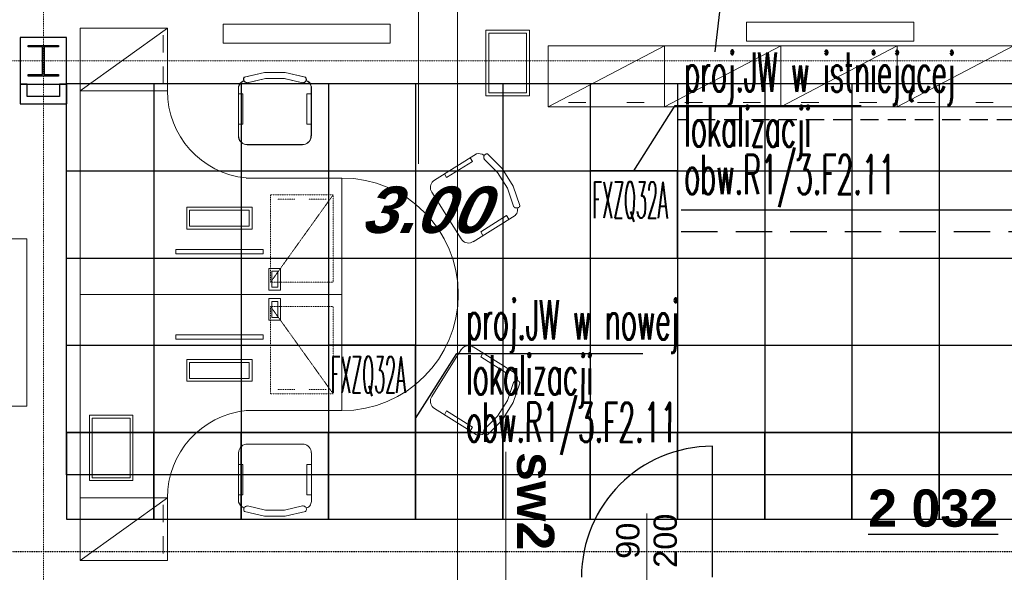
# Model space of a CAD drawing. Header units: millimetres. Extents: x -8838 to 31257, y -6224 to 3754.
# Tile 16 of 185: x -3289 to -2612, y -4415 to -4035. Entities that reach past the tile are written whole.
import ezdxf
from ezdxf.enums import TextEntityAlignment as Align

# ---------------------------------------------------------------- set-up
doc = ezdxf.new("R2010")
doc.units = ezdxf.units.MM
doc.header["$LTSCALE"] = 10
doc.header["$MEASUREMENT"] = 0
for name, pattern in [('DASHED', [0.75, 0.5, -0.25]), ('HIDDEN', [0.375, 0.25, -0.125]), ('rzut 2 pietra$0$ArchiTECH.PC 1. Line Type', [0.004, 0.003, -0.001]), ('rzut 2 pietra$0$ArchiTECH.PC 2. Line Type', [0.0025, 0.0015, -0.001]), ('rzut 2 pietra$0$ArchiTECH.PC 5. Line Type', [0.0053, 0.003, -0.001, 0.0003, -0.001]), ('rzut 2 pietra$0$ArchiTECH.PC Solid Line Type', [0]), ('SUFIT_2 PIETRO$0$ArchiTECH.PC 1. Line Type', [0.004, 0.003, -0.001]), ('SUFIT_2 PIETRO$0$ArchiTECH.PC Solid Line Type', [0])]:
    doc.linetypes.add(name, pattern=pattern)
doc.layers.get('0').update_dxf_attribs({"linetype": 'CONTINUOUS', "lineweight": 9})
for name, color, linetype, lineweight in [('_Etap_3_opis', 7, 'CONTINUOUS', 30), ('_Etap_5_klimatyzator_w nowej_lokalizacji', 7, 'CONTINUOUS', 30), ('_Etap_5_klimatyzator_w starej_lokalizacji', 3, 'CONTINUOUS', 30), ('_Etap_5_opis', 7, 'CONTINUOUS', 30), ('IS_ARCH', 254, 'CONTINUOUS', 18), ('IS_FREON_GAZ', 22, 'DASHED', 30), ('IS_HC_FREON_CIECZ', 22, 'CONTINUOUS', 30)]:
    doc.layers.add(name, color=color, linetype=linetype, lineweight=lineweight)
for name, color, linetype in [('IS_WK_KAN_SKROPLINY', 103, 'HIDDEN'), ('RP5_PODKLAD', 254, 'CONTINUOUS'), ('SUFIT_2 PIETRO$0$ELEM KONSTRUKCJI - inwent', 254, 'CONTINUOUS'), ('SUFIT_2 PIETRO$0$INWENTARYZACJA', 254, 'CONTINUOUS'), ('SUFIT_2 PIETRO$0$Kalka 1', 254, 'CONTINUOUS'), ('SUFIT_2 PIETRO$0$nr pom PB', 254, 'CONTINUOUS'), ('SUFIT_2 PIETRO$0$sciany projektowane', 254, 'CONTINUOUS'), ('SUFIT_2 PIETRO$0$SUFIT NOWY 39', 254, 'CONTINUOUS'), ('SUFIT_2 PIETRO$0$TYP SUFITÓW_NOWYCH', 254, 'CONTINUOUS')]:
    doc.layers.add(name, color=color, linetype=linetype)
doc.layers.get('0').freeze()
doc.styles.add('romans1', font='simplex.shx', dxfattribs={"width": 0.8})
doc.styles.add('rzut 2 pietra$0$ArchiTECHStyle1', font='arial.ttf', dxfattribs={"height": 0.16})
doc.styles.add('rzut 2 pietra$0$ArchiTECHStyle2', font='arialbd.ttf', dxfattribs={"height": 0.192})
doc.styles.add('SUFIT_2 PIETRO$0$ArchiTECHStyle1', font='arialbi.ttf', dxfattribs={"oblique": 15, "height": 0.32})
doc.styles.add('SUFIT_2 PIETRO$0$ArchiTECHStyle3', font='arialbd.ttf', dxfattribs={"height": 0.384})

# ---------------------------------------------------------------- blocks, each defined once
blk = doc.blocks.new('jw_FXZQ32A')
blk.add_lwpolyline([(0, 0), (60, 0), (60, 60), (0, 60)], close=True)
at = {"color": 7, "style": 'romans1', "width": 0.35}
blk.add_text('FXZQ32A', height=25, rotation=359.91893, dxfattribs=at).set_placement((1.49, 27.37))

msp = doc.modelspace()

# ---------------------------------------------------------------- linework, layer by layer
at = {"layer": '_Etap_3_opis'}
msp.add_line((-2724.6, -3313.8), (-2811.08, -4056.69), dxfattribs=at)
at = {"layer": '_Etap_5_opis'}
for p, q in [((-2866.71, -4138.51), (-2838.27, -4093.7)), ((-2838.27, -4093.7), (-2710.39, -4093.7)), ((-3016.71, -4308.87), (-2988.27, -4264.06)), ((-2988.27, -4264.06), (-2860.39, -4264.06))]:
    msp.add_line(p, q, dxfattribs=at)
at = {"layer": 'IS_ARCH', "linetype": 'rzut 2 pietra$0$ArchiTECH.PC 5. Line Type'}
for p, q in [((-3272.53, -3086.52), (-3272.84, -6170.68)), ((-3575.49, -4062.89), (8802.36, -4064.08))]:
    msp.add_line(p, q, dxfattribs=at)
at = {"layer": 'IS_ARCH', "linetype": 'rzut 2 pietra$0$ArchiTECH.PC Solid Line Type'}
for p, q in [((-3014.62, -3908.02), (-3014.62, -4133.62)), ((-2987.91, -3908.02), (-2987.91, -4543.84)), ((-3247.35, -4083.46), (-3247.35, -4040.46)), ((-3247.35, -4040.46), (-3187.35, -4040.46)), ((-3247.35, -4083.46), (-3187.35, -4040.46)), ((-3187.35, -4040.46), (-3187.35, -4083.46)), ((-3149.15, -4037.7), (-3149.15, -4050.7)), ((-3034.15, -4037.7), (-3149.15, -4037.7)), ((-3149.15, -4037.7), (-3149.15, -4050.7)), ((-3034.15, -4037.7), (-3149.15, -4037.7)), ((-3034.15, -4050.7), (-3034.15, -4037.7)), ((-3034.15, -4050.7), (-3034.15, -4037.7)), ((-2789.13, -4036.32), (-2789.13, -4049.32)), ((-2674.13, -4036.32), (-2789.13, -4036.32)), ((-2789.13, -4036.32), (-2789.13, -4049.32)), ((-2674.13, -4036.32), (-2789.13, -4036.32)), ((-2674.13, -4049.32), (-2674.13, -4036.32)), ((-2674.13, -4049.32), (-2674.13, -4036.32)), ((-3256.71, -4046.85), (-3288.71, -4046.85)), ((-3288.71, -4046.85), (-3288.71, -4078.85)), ((-3256.71, -4046.85), (-3288.71, -4046.85)), ((-3288.71, -4046.85), (-3288.71, -4078.85)), ((-3256.71, -4078.85), (-3256.71, -4046.85)), ((-3256.71, -4046.85), (-3256.71, -4046.85)), ((-3256.71, -4078.85), (-3256.71, -4046.85)), ((-3256.71, -4046.85), (-3256.71, -4046.85)), ((-3190.35, -4057.21), (-3190.35, -4045.21)), ((-2968.39, -4086.92), (-2968.39, -4041.92)), ((-2968.39, -4041.92), (-2938.39, -4041.92)), ((-2940.39, -4043.92), (-2966.39, -4043.92)), ((-2966.39, -4043.92), (-2966.39, -4084.92)), ((-2940.39, -4084.92), (-2940.39, -4043.92)), ((-2938.39, -4041.92), (-2938.39, -4086.92)), ((-3283.21, -4052.35), (-3262.21, -4052.35)), ((-3283.21, -4053.35), (-3283.21, -4052.35)), ((-3283.21, -4052.35), (-3262.21, -4052.35)), ((-3283.21, -4053.35), (-3283.21, -4052.35)), ((-3273.21, -4053.35), (-3283.21, -4053.35)), ((-3273.21, -4053.35), (-3283.21, -4053.35)), ((-3273.21, -4072.35), (-3273.21, -4053.35)), ((-3273.21, -4072.35), (-3273.21, -4053.35)), ((-3262.21, -4053.35), (-3272.21, -4053.35)), ((-3272.21, -4053.35), (-3272.21, -4072.35)), ((-3262.21, -4053.35), (-3272.21, -4053.35)), ((-3272.21, -4053.35), (-3272.21, -4072.35)), ((-3262.21, -4052.35), (-3262.21, -4053.35)), ((-3262.21, -4052.35), (-3262.21, -4053.35)), ((-3149.15, -4050.7), (-3034.15, -4050.7)), ((-3149.15, -4050.7), (-3034.15, -4050.7)), ((-2845.57, -4052.51), (-2925.57, -4052.51)), ((-2925.57, -4052.51), (-2925.57, -4094.51)), ((-2845.57, -4052.51), (-2925.57, -4094.51)), ((-2845.57, -4094.51), (-2845.57, -4052.51)), ((-2845.57, -4052.51), (-2845.57, -4052.51)), ((-2765.57, -4052.51), (-2845.57, -4052.51)), ((-2845.57, -4052.51), (-2845.57, -4094.51)), ((-2765.57, -4052.51), (-2845.57, -4094.51)), ((-2789.13, -4049.32), (-2674.13, -4049.32)), ((-2789.13, -4049.32), (-2674.13, -4049.32)), ((-2765.57, -4094.51), (-2765.57, -4052.51)), ((-2765.57, -4052.51), (-2765.57, -4052.51)), ((-2685.57, -4052.51), (-2765.57, -4052.51)), ((-2765.57, -4052.51), (-2765.57, -4094.51)), ((-2685.57, -4052.51), (-2765.57, -4094.51)), ((-2685.57, -4094.51), (-2685.57, -4052.51)), ((-2685.57, -4052.51), (-2685.57, -4052.51)), ((-2605.57, -4052.51), (-2685.57, -4052.51)), ((-2685.57, -4052.51), (-2685.57, -4094.51)), ((-2605.57, -4052.51), (-2685.57, -4094.51)), ((-3190.35, -4078.71), (-3190.35, -4066.71)), ((-3283.21, -4073.35), (-3283.21, -4072.35)), ((-3283.21, -4072.35), (-3273.21, -4072.35)), ((-3283.21, -4073.35), (-3283.21, -4072.35)), ((-3283.21, -4072.35), (-3273.21, -4072.35)), ((-3262.21, -4073.35), (-3283.21, -4073.35)), ((-3262.21, -4073.35), (-3283.21, -4073.35)), ((-3272.21, -4072.35), (-3262.21, -4072.35)), ((-3272.21, -4072.35), (-3262.21, -4072.35)), ((-3262.21, -4072.35), (-3262.21, -4073.35)), ((-3262.21, -4072.35), (-3262.21, -4073.35)), ((-3135.08, -4075.64), (-3135.05, -4075.23)), ((-3135.05, -4075.23), (-3134.96, -4074.83)), ((-3134.96, -4074.83), (-3134.79, -4074.45)), ((-3134.91, -4075.61), (-3134.88, -4075.2)), ((-3134.86, -4076.02), (-3134.91, -4075.61)), ((-3134.88, -4075.2), (-3134.79, -4074.8)), ((-3134.79, -4074.45), (-3134.56, -4074.11)), ((-3134.79, -4074.8), (-3134.62, -4074.42)), ((-3134.62, -4074.42), (-3134.39, -4074.08)), ((-3134.57, -4074.09), (-3120.69, -4070.97)), ((-3134.4, -4074.06), (-3120.52, -4070.94)), ((-3132.55, -4078), (-3120.02, -4075.05)), ((-3132.39, -4077.98), (-3119.85, -4075.02)), ((-3120.69, -4070.97), (-3106.47, -4070.97)), ((-3120.52, -4070.94), (-3106.3, -4070.94)), ((-3120.02, -4075.05), (-3107.14, -4075.05)), ((-3119.85, -4075.02), (-3106.97, -4075.02)), ((-3107.14, -4075.05), (-3094.6, -4078)), ((-3106.97, -4075.02), (-3094.43, -4077.98)), ((-3106.47, -4070.97), (-3092.58, -4074.09)), ((-3106.3, -4070.94), (-3092.42, -4074.06)), ((-3092.6, -4074.1), (-3092.35, -4074.42)), ((-3092.43, -4074.07), (-3092.18, -4074.39)), ((-3092.35, -4074.42), (-3092.16, -4074.77)), ((-3092.18, -4074.39), (-3091.99, -4074.75)), ((-3092.16, -4074.77), (-3092.04, -4075.16)), ((-3092.04, -4075.16), (-3091.98, -4075.56)), ((-3091.98, -4075.56), (-3092, -4075.96)), ((-3091.99, -4074.75), (-3091.87, -4075.13)), ((-3091.87, -4075.13), (-3091.81, -4075.53)), ((-3091.81, -4075.53), (-3091.83, -4075.93)), ((-3283.71, -4078.85), (-3288.71, -4078.85)), ((-3288.71, -4078.85), (-3288.71, -4092.54)), ((-3288.71, -4078.85), (-3256.71, -4078.85)), ((-3288.71, -4078.85), (-3256.71, -4078.85)), ((-3283.71, -4087.54), (-3283.71, -4078.85)), ((-3256.63, -4078.85), (-3261.63, -4078.85)), ((-3261.63, -4078.85), (-3261.63, -4087.54)), ((-3256.63, -4092.54), (-3256.63, -4078.85)), ((-3138.59, -4080.59), (-3138.04, -4079.36)), ((-3138.58, -4080.57), (-3138.58, -4114.57)), ((-3138.42, -4080.56), (-3137.87, -4079.33)), ((-3138.41, -4080.54), (-3138.41, -4114.54)), ((-3138.04, -4079.36), (-3137.24, -4078.27)), ((-3137.87, -4079.33), (-3137.07, -4078.24)), ((-3137.24, -4078.27), (-3136.23, -4077.39)), ((-3137.07, -4078.24), (-3136.06, -4077.36)), ((-3136.23, -4077.39), (-3135.04, -4076.74)), ((-3136.06, -4077.36), (-3134.87, -4076.71)), ((-3135.03, -4076.04), (-3135.08, -4075.64)), ((-3134.91, -4076.44), (-3135.03, -4076.04)), ((-3134.72, -4076.8), (-3134.91, -4076.44)), ((-3134.74, -4076.41), (-3134.86, -4076.02)), ((-3134.55, -4076.77), (-3134.74, -4076.41)), ((-3134.47, -4077.13), (-3134.72, -4076.8)), ((-3134.3, -4077.1), (-3134.55, -4076.77)), ((-3134.17, -4077.41), (-3134.47, -4077.13)), ((-3134, -4077.38), (-3134.3, -4077.1)), ((-3133.82, -4077.62), (-3134.17, -4077.41)), ((-3133.65, -4077.6), (-3134, -4077.38)), ((-3133.44, -4077.78), (-3133.82, -4077.62)), ((-3133.27, -4077.75), (-3133.65, -4077.6)), ((-3133.04, -4077.86), (-3133.44, -4077.78)), ((-3132.87, -4077.83), (-3133.27, -4077.75)), ((-3132.62, -4077.87), (-3133.04, -4077.86)), ((-3132.46, -4077.84), (-3132.87, -4077.83)), ((-3094.18, -4077.97), (-3094.58, -4077.95)), ((-3094.01, -4077.94), (-3094.41, -4077.92)), ((-3093.78, -4077.92), (-3094.18, -4077.97)), ((-3093.61, -4077.89), (-3094.01, -4077.94)), ((-3093.39, -4077.8), (-3093.78, -4077.92)), ((-3093.23, -4077.77), (-3093.61, -4077.89)), ((-3093.04, -4077.61), (-3093.39, -4077.8)), ((-3092.87, -4077.58), (-3093.23, -4077.77)), ((-3092.72, -4077.36), (-3093.04, -4077.61)), ((-3092.55, -4077.33), (-3092.87, -4077.58)), ((-3092.45, -4077.06), (-3092.72, -4077.36)), ((-3092.28, -4077.04), (-3092.55, -4077.33)), ((-3092.23, -4076.72), (-3092.45, -4077.06)), ((-3092.07, -4076.7), (-3092.28, -4077.04)), ((-3092.08, -4076.35), (-3092.23, -4076.72)), ((-3092, -4075.96), (-3092.08, -4076.35)), ((-3091.91, -4076.32), (-3092.07, -4076.7)), ((-3091.94, -4076.67), (-3091.11, -4077)), ((-3091.83, -4075.93), (-3091.91, -4076.32)), ((-3091.77, -4076.64), (-3090.94, -4076.98)), ((-3091.11, -4077), (-3090.36, -4077.49)), ((-3090.94, -4076.98), (-3090.19, -4077.46)), ((-3090.36, -4077.49), (-3089.71, -4078.11)), ((-3090.19, -4077.46), (-3089.54, -4078.09)), ((-3089.71, -4078.11), (-3089.2, -4078.85)), ((-3089.54, -4078.09), (-3089.03, -4078.82)), ((-3089.2, -4078.85), (-3088.83, -4079.66)), ((-3089.03, -4078.82), (-3088.66, -4079.64)), ((-3088.83, -4079.66), (-3088.62, -4080.54)), ((-3088.66, -4079.64), (-3088.45, -4080.51)), ((-3088.58, -4114.57), (-3088.58, -4080.57)), ((-3088.41, -4114.54), (-3088.41, -4080.54)), ((-3261.63, -4087.54), (-3283.71, -4087.54)), ((-3187.35, -4083.46), (-3247.35, -4083.46)), ((-3247.35, -4083.46), (-3247.35, -4083.46)), ((-3247.35, -4083.46), (-3247.35, -4367.46)), ((-3247.35, -4083.46), (-3187.35, -4083.46)), ((-3135.58, -4085.57), (-3138.58, -4085.57)), ((-3135.41, -4085.54), (-3138.41, -4085.54)), ((-3135.58, -4106.57), (-3135.58, -4085.57)), ((-3135.41, -4106.54), (-3135.41, -4085.54)), ((-3088.58, -4085.57), (-3091.58, -4085.57)), ((-3091.58, -4085.57), (-3091.58, -4106.57)), ((-3088.41, -4085.54), (-3091.41, -4085.54)), ((-3091.41, -4085.54), (-3091.41, -4106.54)), ((-2938.39, -4086.92), (-2968.39, -4086.92)), ((-2966.39, -4084.92), (-2940.39, -4084.92)), ((-3288.71, -4092.54), (-3256.63, -4092.54)), ((-2925.57, -4094.51), (-2845.57, -4094.51)), ((-2899.57, -4091.51), (-2911.57, -4091.51)), ((-2859.57, -4091.51), (-2871.57, -4091.51)), ((-2845.57, -4094.51), (-2765.57, -4094.51)), ((-2819.57, -4091.51), (-2831.57, -4091.51)), ((-2779.57, -4091.51), (-2791.57, -4091.51)), ((-2765.57, -4094.51), (-2685.57, -4094.51)), ((-2739.57, -4091.51), (-2751.57, -4091.51)), ((-2699.57, -4091.51), (-2711.57, -4091.51)), ((-2685.57, -4094.51), (-2605.57, -4094.51)), ((-2659.57, -4091.51), (-2671.57, -4091.51)), ((-2619.57, -4091.51), (-2631.57, -4091.51)), ((-3138.58, -4106.57), (-3135.58, -4106.57)), ((-3138.41, -4106.54), (-3135.41, -4106.54)), ((-3091.58, -4106.57), (-3088.58, -4106.57)), ((-3091.41, -4106.54), (-3088.41, -4106.54)), ((-3138.5, -4115.62), (-3138.58, -4114.57)), ((-3138.24, -4116.64), (-3138.5, -4115.62)), ((-3138.33, -4115.59), (-3138.41, -4114.54)), ((-3138.07, -4116.61), (-3138.33, -4115.59)), ((-3088.74, -4115.58), (-3088.98, -4116.6)), ((-3088.57, -4115.55), (-3088.81, -4116.57)), ((-3088.68, -4114.53), (-3088.74, -4115.58)), ((-3088.52, -4114.51), (-3088.57, -4115.55)), ((-3137.81, -4117.59), (-3138.24, -4116.64)), ((-3137.64, -4117.56), (-3138.07, -4116.61)), ((-3137.21, -4118.46), (-3137.81, -4117.59)), ((-3137.04, -4118.43), (-3137.64, -4117.56)), ((-3136.46, -4119.2), (-3137.21, -4118.46)), ((-3136.29, -4119.17), (-3137.04, -4118.43)), ((-3135.6, -4119.8), (-3136.46, -4119.2)), ((-3135.43, -4119.77), (-3136.29, -4119.17)), ((-3134.64, -4120.24), (-3135.6, -4119.8)), ((-3134.47, -4120.21), (-3135.43, -4119.77)), ((-3133.63, -4120.5), (-3134.64, -4120.24)), ((-3133.46, -4120.47), (-3134.47, -4120.21)), ((-3132.58, -4120.57), (-3133.63, -4120.5)), ((-3132.41, -4120.54), (-3133.46, -4120.47)), ((-3132.58, -4120.57), (-3094.58, -4120.57)), ((-3132.41, -4120.54), (-3094.41, -4120.54)), ((-3093.57, -4120.41), (-3094.62, -4120.47)), ((-3093.4, -4120.39), (-3094.45, -4120.44)), ((-3092.55, -4120.17), (-3093.57, -4120.41)), ((-3092.39, -4120.14), (-3093.4, -4120.39)), ((-3091.6, -4119.75), (-3092.55, -4120.17)), ((-3091.43, -4119.72), (-3092.39, -4120.14)), ((-3090.74, -4119.16), (-3091.6, -4119.75)), ((-3090.57, -4119.13), (-3091.43, -4119.72)), ((-3090, -4118.42), (-3090.74, -4119.16)), ((-3089.83, -4118.39), (-3090.57, -4119.13)), ((-3089.4, -4117.55), (-3090, -4118.42)), ((-3089.23, -4117.52), (-3089.83, -4118.39)), ((-3088.98, -4116.6), (-3089.4, -4117.55)), ((-3088.81, -4116.57), (-3089.23, -4117.52)), ((-2974.94, -4126.88), (-3003.74, -4144.95)), ((-2977.58, -4132.08), (-2979.17, -4129.53)), ((-2974.96, -4126.88), (-2973.62, -4126.69)), ((-2973.62, -4126.69), (-2972.28, -4126.79)), ((-2972.28, -4126.79), (-2970.99, -4127.18)), ((-2970.99, -4127.18), (-2969.81, -4127.84)), ((-2969.91, -4128.93), (-2969.84, -4128.53)), ((-2969.91, -4129.34), (-2969.91, -4128.93)), ((-2969.84, -4129.75), (-2969.91, -4129.34)), ((-2969.84, -4128.53), (-2969.69, -4128.14)), ((-2969.69, -4130.13), (-2969.84, -4129.75)), ((-2969.69, -4128.14), (-2969.48, -4127.79)), ((-2969.48, -4127.79), (-2969.22, -4127.48)), ((-2969.22, -4127.48), (-2968.89, -4127.22)), ((-2968.89, -4127.22), (-2968.53, -4127.02)), ((-2968.53, -4127.02), (-2968.14, -4126.89)), ((-2968.14, -4126.89), (-2967.74, -4126.84)), ((-2967.74, -4126.84), (-2967.33, -4126.85)), ((-2967.32, -4126.83), (-2957.29, -4136.92)), ((-2995.37, -4143.24), (-2977.58, -4132.08)), ((-2969.48, -4130.48), (-2969.69, -4130.13)), ((-2969.56, -4130.62), (-2960.39, -4139.66)), ((-2996.96, -4140.7), (-2995.37, -4143.24)), ((-2960.39, -4139.66), (-2953.55, -4150.57)), ((-2957.29, -4136.92), (-2949.73, -4148.98)), ((-3067.35, -4143.48), (-3133.29, -4143.48)), ((-3067.35, -4143.48), (-3067.35, -4223.46)), ((-3006.58, -4150.25), (-3006.53, -4149.2)), ((-3006.53, -4149.2), (-3006.3, -4148.17)), ((-3006.3, -4148.17), (-3005.89, -4147.21)), ((-3005.89, -4147.21), (-3005.31, -4146.33)), ((-3005.31, -4146.33), (-3004.58, -4145.57)), ((-3004.58, -4145.57), (-3003.73, -4144.95)), ((-2949.73, -4148.98), (-2945, -4162.39)), ((-3006.44, -4151.29), (-3006.58, -4150.25)), ((-3006.12, -4152.29), (-3006.44, -4151.29)), ((-3005.63, -4153.22), (-3006.12, -4152.29)), ((-3005.63, -4153.22), (-2985.44, -4185.41)), ((-2953.55, -4150.57), (-2949.39, -4162.76)), ((-3174.12, -4178.64), (-3174.12, -4163.64)), ((-3174.12, -4163.64), (-3129.12, -4163.64)), ((-3129.12, -4163.64), (-3129.12, -4178.64)), ((-2949.13, -4163.11), (-2949.33, -4162.76)), ((-2948.88, -4163.42), (-2949.13, -4163.11)), ((-2948.57, -4163.68), (-2948.88, -4163.42)), ((-2945.62, -4163.42), (-2945.92, -4163.68)), ((-2945.36, -4163.12), (-2945.62, -4163.42)), ((-2945.16, -4162.77), (-2945.36, -4163.12)), ((-2945.02, -4162.39), (-2945.16, -4162.77)), ((-3131.12, -4165.64), (-3172.12, -4165.64)), ((-3172.12, -4165.64), (-3172.12, -4176.64)), ((-3131.12, -4176.64), (-3131.12, -4165.64)), ((-2977.16, -4187.3), (-2948.36, -4169.23)), ((-2954.19, -4169.35), (-2971.98, -4180.51)), ((-2952.6, -4171.89), (-2954.19, -4169.35)), ((-2948.22, -4163.88), (-2948.57, -4163.68)), ((-2947.73, -4168.54), (-2948.36, -4169.18)), ((-2947.85, -4164.02), (-2948.22, -4163.88)), ((-2947.45, -4164.09), (-2947.85, -4164.02)), ((-2947.23, -4167.79), (-2947.73, -4168.54)), ((-2947.05, -4164.09), (-2947.45, -4164.09)), ((-2946.88, -4166.97), (-2947.23, -4167.79)), ((-2946.65, -4164.02), (-2947.05, -4164.09)), ((-2946.7, -4166.09), (-2946.88, -4166.97)), ((-2946.84, -4164.31), (-2946.69, -4165.19)), ((-2946.69, -4165.19), (-2946.7, -4166.09)), ((-2946.27, -4163.88), (-2946.65, -4164.02)), ((-2945.92, -4163.68), (-2946.27, -4163.88)), ((-3172.12, -4176.64), (-3131.12, -4176.64)), ((-3129.12, -4178.64), (-3174.12, -4178.64)), ((-2971.98, -4180.51), (-2970.39, -4183.05)), ((-3283.93, -4185.39), (-3296.93, -4185.39)), ((-3283.93, -4185.39), (-3296.93, -4185.39)), ((-3283.93, -4300.39), (-3283.93, -4185.39)), ((-3283.93, -4300.39), (-3283.93, -4185.39)), ((-2984.77, -4186.18), (-2985.37, -4185.32)), ((-2984.02, -4186.91), (-2984.77, -4186.18)), ((-2983.15, -4187.49), (-2984.02, -4186.91)), ((-2982.19, -4187.91), (-2983.15, -4187.49)), ((-2981.17, -4188.14), (-2982.19, -4187.91)), ((-2980.13, -4188.19), (-2981.17, -4188.14)), ((-2979.09, -4188.04), (-2980.13, -4188.19)), ((-2978.1, -4187.7), (-2979.09, -4188.04)), ((-2977.19, -4187.19), (-2978.1, -4187.7)), ((-3181.62, -4195.53), (-3181.62, -4192.53)), ((-3181.62, -4192.53), (-3121.62, -4192.53)), ((-3121.62, -4195.53), (-3181.62, -4195.53)), ((-3121.62, -4192.53), (-3121.62, -4195.53)), ((-3117.54, -4205.6), (-3117.54, -4220.6)), ((-3109.54, -4205.6), (-3117.54, -4205.6)), ((-3115.54, -4207.6), (-3111.54, -4207.6)), ((-3115.54, -4218.6), (-3115.54, -4207.6)), ((-3111.54, -4207.6), (-3111.54, -4218.6)), ((-3109.54, -4220.6), (-3109.54, -4205.6)), ((-3067.35, -4223.46), (-3247.35, -4223.46)), ((-3067.35, -4223.46), (-3247.35, -4223.46)), ((-3233.33, -4223.46), (-3073.33, -4223.46)), ((-3117.54, -4220.6), (-3109.54, -4220.6)), ((-3111.54, -4218.6), (-3115.54, -4218.6)), ((-3067.35, -4303.43), (-3067.35, -4223.46)), ((-3117.54, -4241.31), (-3117.54, -4226.31)), ((-3117.54, -4226.31), (-3109.54, -4226.31)), ((-3111.54, -4228.31), (-3115.54, -4228.31)), ((-3115.54, -4228.31), (-3115.54, -4239.31)), ((-3111.54, -4239.31), (-3111.54, -4228.31)), ((-3109.54, -4226.31), (-3109.54, -4241.31)), ((-3109.54, -4241.31), (-3117.54, -4241.31)), ((-3115.54, -4239.31), (-3111.54, -4239.31)), ((-3121.62, -4251.38), (-3181.62, -4251.38)), ((-3181.62, -4251.38), (-3181.62, -4254.38)), ((-3121.62, -4254.38), (-3121.62, -4251.38)), ((-3181.62, -4254.38), (-3121.62, -4254.38)), ((-3005.63, -4293.69), (-2985.44, -4261.5)), ((-2984.77, -4260.73), (-2985.37, -4261.59)), ((-2984.02, -4260), (-2984.77, -4260.73)), ((-2983.15, -4259.42), (-2984.02, -4260)), ((-2982.19, -4259), (-2983.15, -4259.42)), ((-2981.17, -4258.77), (-2982.19, -4259)), ((-2980.13, -4258.72), (-2981.17, -4258.77)), ((-2979.09, -4258.87), (-2980.13, -4258.72)), ((-2978.1, -4259.21), (-2979.09, -4258.87)), ((-2977.19, -4259.72), (-2978.1, -4259.21)), ((-2977.16, -4259.61), (-2948.36, -4277.68)), ((-2971.98, -4266.4), (-2970.39, -4263.86)), ((-3129.12, -4268.27), (-3174.12, -4268.27)), ((-3174.12, -4268.27), (-3174.12, -4283.27)), ((-3172.12, -4281.27), (-3172.12, -4270.27)), ((-3172.12, -4270.27), (-3131.12, -4270.27)), ((-3131.12, -4270.27), (-3131.12, -4281.27)), ((-3129.12, -4283.27), (-3129.12, -4268.27)), ((-2954.19, -4277.56), (-2971.98, -4266.4)), ((-2952.6, -4275.02), (-2954.19, -4277.56)), ((-2947.73, -4278.37), (-2948.36, -4277.74)), ((-2947.23, -4279.12), (-2947.73, -4278.37)), ((-3174.12, -4283.27), (-3129.12, -4283.27)), ((-3131.12, -4281.27), (-3172.12, -4281.27)), ((-2953.55, -4296.34), (-2949.39, -4284.15)), ((-2949.73, -4297.94), (-2945, -4284.52)), ((-2949.13, -4283.8), (-2949.33, -4284.15)), ((-2948.88, -4283.49), (-2949.13, -4283.8)), ((-2948.57, -4283.23), (-2948.88, -4283.49)), ((-2948.22, -4283.03), (-2948.57, -4283.23)), ((-2947.85, -4282.89), (-2948.22, -4283.03)), ((-2947.45, -4282.82), (-2947.85, -4282.89)), ((-2947.05, -4282.82), (-2947.45, -4282.82)), ((-2946.88, -4279.95), (-2947.23, -4279.12)), ((-2946.65, -4282.89), (-2947.05, -4282.82)), ((-2946.7, -4280.82), (-2946.88, -4279.95)), ((-2946.84, -4282.6), (-2946.69, -4281.72)), ((-2946.69, -4281.72), (-2946.7, -4280.82)), ((-2946.27, -4283.03), (-2946.65, -4282.89)), ((-2945.92, -4283.23), (-2946.27, -4283.03)), ((-2945.62, -4283.49), (-2945.92, -4283.23)), ((-2945.36, -4283.8), (-2945.62, -4283.49)), ((-2945.16, -4284.14), (-2945.36, -4283.8)), ((-2945.02, -4284.52), (-2945.16, -4284.14)), ((-3006.44, -4295.62), (-3006.58, -4296.66)), ((-3006.58, -4296.66), (-3006.53, -4297.71)), ((-3006.53, -4297.71), (-3006.3, -4298.74)), ((-3006.12, -4294.62), (-3006.44, -4295.62)), ((-3006.3, -4298.74), (-3005.89, -4299.7)), ((-3005.63, -4293.69), (-3006.12, -4294.62)), ((-2960.39, -4307.25), (-2953.55, -4296.34)), ((-2957.29, -4309.99), (-2949.73, -4297.94)), ((-3296.93, -4300.39), (-3283.93, -4300.39)), ((-3296.93, -4300.39), (-3283.93, -4300.39)), ((-3067.35, -4303.43), (-3133.29, -4303.43)), ((-3005.89, -4299.7), (-3005.31, -4300.58)), ((-3005.31, -4300.58), (-3004.58, -4301.34)), ((-3004.58, -4301.34), (-3003.73, -4301.97)), ((-2974.94, -4320.03), (-3003.74, -4301.96)), ((-2996.96, -4306.22), (-2995.37, -4303.67)), ((-2995.37, -4303.67), (-2977.58, -4314.84)), ((-3241.06, -4306.55), (-3241.06, -4351.55)), ((-3211.06, -4306.55), (-3241.06, -4306.55)), ((-3239.06, -4308.55), (-3213.06, -4308.55)), ((-3239.06, -4349.55), (-3239.06, -4308.55)), ((-3213.06, -4308.55), (-3213.06, -4349.55)), ((-3211.06, -4351.55), (-3211.06, -4306.55)), ((-2969.56, -4316.3), (-2960.39, -4307.25)), ((-2967.32, -4320.09), (-2957.29, -4309.99)), ((-2977.58, -4314.84), (-2979.17, -4317.38)), ((-2970.99, -4319.73), (-2969.81, -4319.07)), ((-2969.84, -4317.17), (-2969.91, -4317.57)), ((-2969.91, -4317.57), (-2969.91, -4317.98)), ((-2969.91, -4317.98), (-2969.84, -4318.39)), ((-2969.69, -4316.78), (-2969.84, -4317.17)), ((-2969.84, -4318.39), (-2969.69, -4318.77)), ((-2969.48, -4316.43), (-2969.69, -4316.78)), ((-2969.69, -4318.77), (-2969.48, -4319.12)), ((-2969.48, -4319.12), (-2969.22, -4319.43)), ((-2974.96, -4320.03), (-2973.62, -4320.22)), ((-2973.62, -4320.22), (-2972.28, -4320.12)), ((-2972.28, -4320.12), (-2970.99, -4319.73)), ((-2969.22, -4319.43), (-2968.89, -4319.69)), ((-2968.89, -4319.69), (-2968.53, -4319.89)), ((-2968.53, -4319.89), (-2968.14, -4320.02)), ((-2968.14, -4320.02), (-2967.74, -4320.08)), ((-2967.74, -4320.08), (-2967.33, -4320.06)), ((-3138.33, -4331.32), (-3138.41, -4332.37)), ((-3138.41, -4366.37), (-3138.41, -4332.37)), ((-3138.07, -4330.3), (-3138.33, -4331.32)), ((-3137.64, -4329.35), (-3138.07, -4330.3)), ((-3137.04, -4328.48), (-3137.64, -4329.35)), ((-3136.29, -4327.74), (-3137.04, -4328.48)), ((-3135.43, -4327.14), (-3136.29, -4327.74)), ((-3134.47, -4326.7), (-3135.43, -4327.14)), ((-3133.46, -4326.44), (-3134.47, -4326.7)), ((-3132.41, -4326.37), (-3133.46, -4326.44)), ((-3132.41, -4326.37), (-3094.41, -4326.37)), ((-3093.4, -4326.52), (-3094.45, -4326.47)), ((-3092.39, -4326.77), (-3093.4, -4326.52)), ((-3091.43, -4327.19), (-3092.39, -4326.77)), ((-3090.57, -4327.78), (-3091.43, -4327.19)), ((-3089.83, -4328.52), (-3090.57, -4327.78)), ((-3089.23, -4329.39), (-3089.83, -4328.52)), ((-3088.81, -4330.34), (-3089.23, -4329.39)), ((-3088.57, -4331.36), (-3088.81, -4330.34)), ((-3088.52, -4332.41), (-3088.57, -4331.36)), ((-3088.41, -4332.37), (-3088.41, -4366.37)), ((-2954.67, -4468.61), (-2954.67, -4331.86)), ((-2812.66, -4417.94), (-2812.66, -4327.94)), ((-3138.41, -4340.37), (-3135.41, -4340.37)), ((-3135.41, -4340.37), (-3135.41, -4361.37)), ((-3091.41, -4361.37), (-3091.41, -4340.37)), ((-3091.41, -4340.37), (-3088.41, -4340.37)), ((-3241.06, -4351.55), (-3211.06, -4351.55)), ((-3213.06, -4349.55), (-3239.06, -4349.55)), ((-3247.35, -4406.46), (-3247.35, -4363.46)), ((-3247.35, -4363.46), (-3187.35, -4363.46)), ((-3247.35, -4406.46), (-3187.35, -4363.46)), ((-3247.35, -4363.46), (-3187.35, -4363.46)), ((-3187.35, -4363.46), (-3187.35, -4406.46)), ((-3138.42, -4366.35), (-3137.87, -4367.58)), ((-3135.41, -4361.37), (-3138.41, -4361.37)), ((-3088.41, -4361.37), (-3091.41, -4361.37)), ((-3088.66, -4367.27), (-3088.45, -4366.4)), ((-3190.35, -4380.21), (-3190.35, -4368.21)), ((-3137.87, -4367.58), (-3137.07, -4368.67)), ((-3137.07, -4368.67), (-3136.06, -4369.55)), ((-3136.06, -4369.55), (-3134.87, -4370.2)), ((-3134.86, -4370.9), (-3134.91, -4371.3)), ((-3134.91, -4371.3), (-3134.88, -4371.71)), ((-3134.88, -4371.71), (-3134.79, -4372.11)), ((-3134.74, -4370.5), (-3134.86, -4370.9)), ((-3134.79, -4372.11), (-3134.62, -4372.49)), ((-3134.55, -4370.14), (-3134.74, -4370.5)), ((-3134.62, -4372.49), (-3134.39, -4372.83)), ((-3134.3, -4369.81), (-3134.55, -4370.14)), ((-3134.4, -4372.85), (-3120.52, -4375.97)), ((-3134, -4369.53), (-3134.3, -4369.81)), ((-3133.65, -4369.32), (-3134, -4369.53)), ((-3133.27, -4369.16), (-3133.65, -4369.32)), ((-3132.87, -4369.08), (-3133.27, -4369.16)), ((-3132.46, -4369.07), (-3132.87, -4369.08)), ((-3132.39, -4368.94), (-3119.85, -4371.89)), ((-3119.85, -4371.89), (-3106.97, -4371.89)), ((-3106.97, -4371.89), (-3094.43, -4368.94)), ((-3106.3, -4375.97), (-3092.42, -4372.85)), ((-3094.01, -4368.97), (-3094.41, -4368.99)), ((-3093.61, -4369.02), (-3094.01, -4368.97)), ((-3093.23, -4369.14), (-3093.61, -4369.02)), ((-3092.87, -4369.33), (-3093.23, -4369.14)), ((-3092.55, -4369.58), (-3092.87, -4369.33)), ((-3092.28, -4369.87), (-3092.55, -4369.58)), ((-3092.43, -4372.84), (-3092.18, -4372.52)), ((-3092.07, -4370.22), (-3092.28, -4369.87)), ((-3092.18, -4372.52), (-3091.99, -4372.16)), ((-3091.91, -4370.59), (-3092.07, -4370.22)), ((-3091.99, -4372.16), (-3091.87, -4371.78)), ((-3091.83, -4370.98), (-3091.91, -4370.59)), ((-3091.87, -4371.78), (-3091.81, -4371.38)), ((-3091.81, -4371.38), (-3091.83, -4370.98)), ((-3091.77, -4370.27), (-3090.94, -4369.94)), ((-3090.94, -4369.94), (-3090.19, -4369.45)), ((-3090.19, -4369.45), (-3089.54, -4368.83)), ((-3089.54, -4368.83), (-3089.03, -4368.09)), ((-3089.03, -4368.09), (-3088.66, -4367.27)), ((-3120.52, -4375.97), (-3106.3, -4375.97)), ((-2857.66, -4444.01), (-2857.66, -4374.17)), ((-3190.35, -4401.71), (-3190.35, -4389.71)), ((-3187.35, -4406.46), (-3247.35, -4406.46)), ((-3247.35, -4406.46), (-3247.35, -4406.46))]:
    msp.add_line(p, q, dxfattribs=at)
at = {"layer": 'IS_ARCH', "linetype": 'rzut 2 pietra$0$ArchiTECH.PC 2. Line Type'}
for p, q in [((-3073.47, -4155.13), (-3116.47, -4155.13)), ((-3116.47, -4155.13), (-3116.47, -4215.13)), ((-3116.47, -4215.13), (-3073.47, -4155.13)), ((-3073.47, -4215.13), (-3073.47, -4155.13)), ((-3111.72, -4158.13), (-3099.72, -4158.13)), ((-3090.22, -4158.13), (-3078.22, -4158.13)), ((-3116.47, -4215.13), (-3073.47, -4215.13)), ((-3116.47, -4215.13), (-3116.47, -4215.13)), ((-3116.47, -4231.78), (-3073.47, -4231.78)), ((-3116.47, -4291.78), (-3116.47, -4231.78)), ((-3116.47, -4231.78), (-3116.47, -4231.78)), ((-3116.47, -4231.78), (-3073.47, -4291.78)), ((-3073.47, -4231.78), (-3073.47, -4291.78)), ((-3073.47, -4291.78), (-3116.47, -4291.78)), ((-3111.72, -4288.78), (-3099.72, -4288.78)), ((-3090.22, -4288.78), (-3078.22, -4288.78))]:
    msp.add_line(p, q, dxfattribs=at)
at = {"layer": 'IS_ARCH', "linetype": 'rzut 2 pietra$0$ArchiTECH.PC 1. Line Type'}
msp.add_line((-3302.72, -4400.37), (-1838.7, -4400.37), dxfattribs=at)
at = {"layer": 'IS_ARCH', "linetype": 'rzut 2 pietra$0$ArchiTECH.PC Solid Line Type'}
for centre, radius, start, end in [((-3127.12, -4083.57), 60.22, 179.89072, 264.1235), ((-3067.35, -4223.46), 79.98, 270, 90), ((-3127.12, -4363.34), 60.22, 95.8765, 180.10928), ((-2812.66, -4417.94), 90, 90, 180)]:
    msp.add_arc(centre, radius, start, end, dxfattribs=at)
at = {"layer": 'IS_FREON_GAZ', "ltscale": 5}
msp.add_lwpolyline([(-2834.07, -4180.35), (-1790.2, -4180.35), (-1790.2, -4227.81), (-717.2, -4227.81), (-717.2, -4341.87), (-668.7, -4341.87)], dxfattribs=at)
at = {"layer": 'IS_HC_FREON_CIECZ', "ltscale": 0.02}
msp.add_lwpolyline([(-2834.07, -4165.35), (-1775.2, -4165.35), (-1775.2, -4242.81), (-728.2, -4242.81), (-728.2, -4353.36), (-668.7, -4353.36)], dxfattribs=at)
at = {"layer": 'IS_WK_KAN_SKROPLINY', "lineweight": 30, "ltscale": 5}
msp.add_lwpolyline([(-2560.85, -4049.96), (-2585.85, -4049.96), (-2585.85, -4103.58), (-2836.71, -4103.58), (-2836.71, -4135.01)], dxfattribs=at)
at = {"layer": 'RP5_PODKLAD', "color": 253, "ltscale": 3}
for points in [[(-3196.71, -4318.51), (-3256.71, -4318.51), (-3256.71, -4378.08), (-3196.71, -4378.08)], [(-3136.71, -4318.51), (-3196.71, -4318.51), (-3196.71, -4378.08), (-3136.71, -4378.08)], [(-3076.71, -4318.51), (-3136.71, -4318.51), (-3136.71, -4378.08), (-3076.71, -4378.08)], [(-3016.71, -4318.51), (-3076.71, -4318.51), (-3076.71, -4378.08), (-3016.71, -4378.08)], [(-2956.71, -4318.51), (-3016.71, -4318.51), (-3016.71, -4378.08), (-2956.71, -4378.08)], [(-2896.71, -4318.51), (-2956.71, -4318.51), (-2956.71, -4378.08), (-2896.71, -4378.08)], [(-2836.71, -4318.51), (-2896.71, -4318.51), (-2896.71, -4378.08), (-2836.71, -4378.08)], [(-2776.71, -4318.51), (-2836.71, -4318.51), (-2836.71, -4378.08), (-2776.71, -4378.08)], [(-2716.71, -4318.51), (-2776.71, -4318.51), (-2776.71, -4378.08), (-2716.71, -4378.08)], [(-2656.71, -4318.51), (-2716.71, -4318.51), (-2716.71, -4378.08), (-2656.71, -4378.08)], [(-2596.71, -4318.51), (-2656.71, -4318.51), (-2656.71, -4378.08), (-2596.71, -4378.08)]]:
    msp.add_lwpolyline(points, close=True, dxfattribs=at)
at = {"layer": 'SUFIT_2 PIETRO$0$ELEM KONSTRUKCJI - inwent', "linetype": 'SUFIT_2 PIETRO$0$ArchiTECH.PC Solid Line Type'}
for p, q in [((-3256.71, -4046.85), (-3288.71, -4046.85)), ((-3288.71, -4046.85), (-3288.71, -4078.85)), ((-3256.71, -4078.85), (-3256.71, -4046.85)), ((-3256.71, -4046.85), (-3256.71, -4046.85)), ((-3283.21, -4052.35), (-3262.21, -4052.35)), ((-3283.21, -4053.35), (-3283.21, -4052.35)), ((-3283.21, -4052.35), (-3262.21, -4052.35)), ((-3283.21, -4053.35), (-3283.21, -4052.35)), ((-3273.21, -4053.35), (-3283.21, -4053.35)), ((-3273.21, -4053.35), (-3283.21, -4053.35)), ((-3273.21, -4072.35), (-3273.21, -4053.35)), ((-3273.21, -4072.35), (-3273.21, -4053.35)), ((-3262.21, -4053.35), (-3272.21, -4053.35)), ((-3272.21, -4053.35), (-3272.21, -4072.35)), ((-3262.21, -4053.35), (-3272.21, -4053.35)), ((-3272.21, -4053.35), (-3272.21, -4072.35)), ((-3262.21, -4052.35), (-3262.21, -4053.35)), ((-3262.21, -4052.35), (-3262.21, -4053.35)), ((-3283.21, -4073.35), (-3283.21, -4072.35)), ((-3283.21, -4072.35), (-3273.21, -4072.35)), ((-3283.21, -4073.35), (-3283.21, -4072.35)), ((-3283.21, -4072.35), (-3273.21, -4072.35)), ((-3262.21, -4073.35), (-3283.21, -4073.35)), ((-3262.21, -4073.35), (-3283.21, -4073.35)), ((-3272.21, -4072.35), (-3262.21, -4072.35)), ((-3272.21, -4072.35), (-3262.21, -4072.35)), ((-3262.21, -4072.35), (-3262.21, -4073.35)), ((-3262.21, -4072.35), (-3262.21, -4073.35)), ((-3288.71, -4078.85), (-3256.71, -4078.85))]:
    msp.add_line(p, q, dxfattribs=at)
at = {"layer": 'SUFIT_2 PIETRO$0$INWENTARYZACJA', "linetype": 'SUFIT_2 PIETRO$0$ArchiTECH.PC Solid Line Type'}
for p, q in [((-3283.71, -4078.85), (-3288.71, -4078.85)), ((-3288.71, -4078.85), (-3288.71, -4092.54)), ((-3283.71, -4087.54), (-3283.71, -4078.85)), ((-3256.63, -4078.85), (-3261.63, -4078.85)), ((-3261.63, -4078.85), (-3261.63, -4087.54)), ((-3256.63, -4092.54), (-3256.63, -4078.85)), ((-3261.63, -4087.54), (-3283.71, -4087.54)), ((-3288.71, -4092.54), (-3256.63, -4092.54))]:
    msp.add_line(p, q, dxfattribs=at)
at = {"layer": 'SUFIT_2 PIETRO$0$INWENTARYZACJA', "linetype": 'SUFIT_2 PIETRO$0$ArchiTECH.PC 1. Line Type'}
msp.add_line((-3302.72, -4400.37), (-1838.7, -4400.37), dxfattribs=at)
at = {"layer": 'SUFIT_2 PIETRO$0$Kalka 1', "linetype": 'SUFIT_2 PIETRO$0$ArchiTECH.PC Solid Line Type'}
for p, q in [((-3256.71, -4046.85), (-3288.71, -4046.85)), ((-3288.71, -4046.85), (-3288.71, -4078.85)), ((-3256.71, -4078.85), (-3256.71, -4046.85)), ((-3256.71, -4046.85), (-3256.71, -4046.85)), ((-3288.71, -4078.85), (-3256.71, -4078.85))]:
    msp.add_line(p, q, dxfattribs=at)
at = {"layer": 'SUFIT_2 PIETRO$0$sciany projektowane', "linetype": 'SUFIT_2 PIETRO$0$ArchiTECH.PC Solid Line Type'}
msp.add_line((-2812.66, -4417.94), (-2812.66, -4327.94), dxfattribs=at)
msp.add_arc((-2812.66, -4417.94), 90, 90, 180, dxfattribs=at)
at = {"layer": 'SUFIT_2 PIETRO$0$SUFIT NOWY 39', "linetype": 'SUFIT_2 PIETRO$0$ArchiTECH.PC Solid Line Type'}
for p, q in [((-3256.71, -4078.51), (-2568.1, -4078.51)), ((-3256.71, -4347.58), (-3256.71, -4078.51)), ((-3196.71, -4078.51), (-3196.71, -4347.58)), ((-3136.71, -4078.51), (-3136.71, -4347.58)), ((-3076.71, -4078.51), (-3076.71, -4347.58)), ((-3016.71, -4078.51), (-3016.71, -4347.58)), ((-2956.71, -4078.51), (-2956.71, -4347.58)), ((-2896.71, -4078.51), (-2896.71, -4347.58)), ((-2836.71, -4078.51), (-2836.71, -4347.58)), ((-2776.71, -4078.51), (-2776.71, -4347.58)), ((-2716.71, -4078.51), (-2716.71, -4347.58)), ((-2656.71, -4078.51), (-2656.71, -4347.58)), ((-3256.71, -4138.51), (-2568.11, -4138.51)), ((-3256.71, -4198.51), (-2568.12, -4198.51)), ((-3256.71, -4258.51), (-2568.13, -4258.51)), ((-3256.71, -4318.51), (-2568.14, -4318.51)), ((-2568.14, -4347.58), (-3256.71, -4347.58))]:
    msp.add_line(p, q, dxfattribs=at)
at = {"layer": 'SUFIT_2 PIETRO$0$TYP SUFITÓW_NOWYCH', "linetype": 'SUFIT_2 PIETRO$0$ArchiTECH.PC Solid Line Type'}
for p, q in [((-3256.71, -4078.51), (-2568.14, -4078.51)), ((-3256.71, -4347.58), (-3256.71, -4078.51)), ((-2568.14, -4347.58), (-3256.71, -4347.58))]:
    msp.add_line(p, q, dxfattribs=at)

# ---------------------------------------------------------------- block references
at = {"layer": '_Etap_5_klimatyzator_w nowej_lokalizacji'}
msp.add_blockref('jw_FXZQ32A', (-3076.71, -4318.51), dxfattribs=at)
at = {"layer": '_Etap_5_klimatyzator_w starej_lokalizacji'}
msp.add_blockref('jw_FXZQ32A', (-2896.71, -4198.51), dxfattribs=at)

# ---------------------------------------------------------------- texts
at = {"layer": '_Etap_5_opis', "style": 'romans1', "width": 0.5}
for s, p in [('proj.JW w istniejącej', (-2832.05, -4084.04)), ('lokalizacji', (-2832.05, -4121.87)), ('obw.R1/3.F2.11', (-2832.05, -4154.48)), ('proj.JW w nowej', (-2982.05, -4254.39)), ('lokalizacji', (-2982.05, -4292.22)), ('obw.R1/3.F2.11', (-2982.05, -4324.83))]:
    msp.add_text(s, height=27, rotation=359.91893, dxfattribs=at).set_placement(p)
at = {"layer": 'IS_ARCH'}
for s, height, rotation, style, p in [('sw2', 25.6, 270, 'rzut 2 pietra$0$ArchiTECHStyle2', (-2954.67, -4331.86)), ('200', 16, 90, 'rzut 2 pietra$0$ArchiTECHStyle1', (-2832.29, -4411.51)), ('90', 16, 90, 'rzut 2 pietra$0$ArchiTECHStyle1', (-2858.02, -4405.29))]:
    msp.add_text(s, height=height, rotation=rotation, dxfattribs=dict(at, style=style)).set_placement(p, align=Align.BOTTOM_LEFT)
at = {"layer": 'SUFIT_2 PIETRO$0$nr pom PB', "style": 'SUFIT_2 PIETRO$0$ArchiTECHStyle3'}
msp.add_text('%%u2 032%%u', height=25.6, dxfattribs=at).set_placement((-2705.59, -4390.89), align=Align.BOTTOM_LEFT)
at = {"layer": 'SUFIT_2 PIETRO$0$SUFIT NOWY 39', "style": 'SUFIT_2 PIETRO$0$ArchiTECHStyle1', "oblique": 15}
msp.add_text('3.00', height=32, dxfattribs=at).set_placement((-3053.43, -4190.92), align=Align.BOTTOM_LEFT)

doc.saveas('drawing.dxf')
